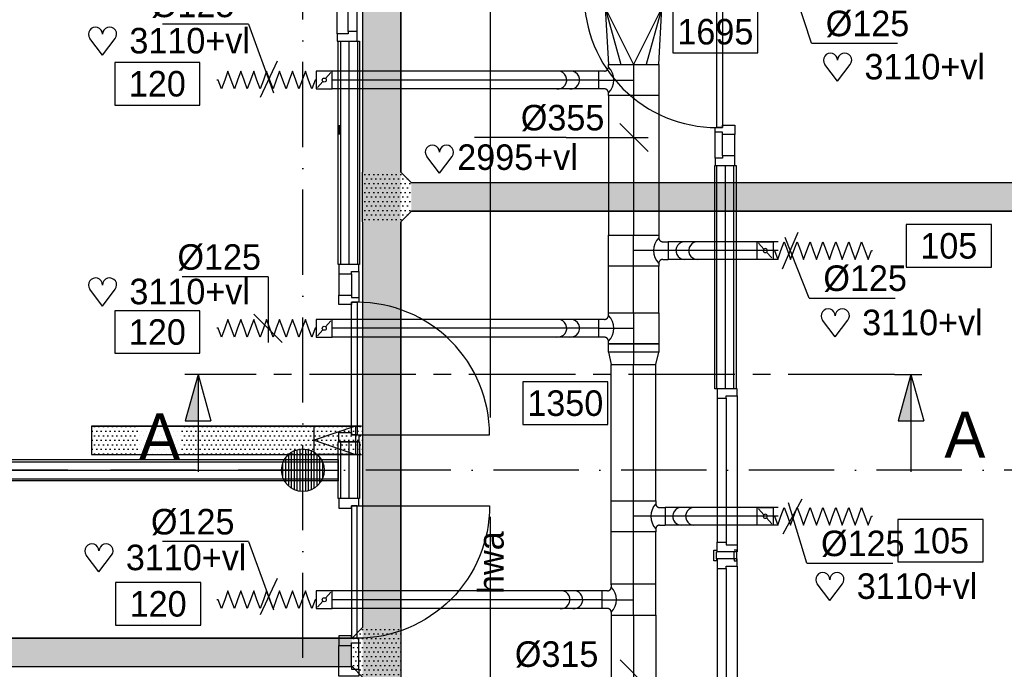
# Model space of a CAD drawing. Extents: x -1448 to 118900, y -195097 to 442500.
# Tile 7 of 103: x 21270 to 28210, y 381970 to 386548. Entities that reach past the tile are written whole.
import ezdxf
from ezdxf.enums import TextEntityAlignment as Align

# ---------------------------------------------------------------- set-up
doc = ezdxf.new("R2010")
doc.units = 0
doc.header["$LTSCALE"] = 100
for name, pattern in [('2322122', [47, 40, -7]), ('B-SL0', [100000000.0, 0, -100000000.0]), ('CENTER2', [11.25, 7.5, -1.25, 1.25, -1.25]), ('CENTER4', [5, 3.125, -0.625, 0.625, -0.625]), ('DASHDOT', [9, 6, -1.5, 0, -1.5]), ('LURETOUR', [6, 4, -2])]:
    doc.linetypes.add(name, pattern=pattern)
doc.layers.get('0').update_dxf_attribs({"linetype": 'CONTINUOUS'})
for name, color, linetype in [('AL$7----_STRAMIEN', 1, 'DASHDOT'), ('AL22----_BINNENWAND', 7, 'CONTINUOUS'), ('AL28----_KONSTRUKTIE', 3, 'CONTINUOUS'), ('AL32----_BINNENKOZ', 7, 'CONTINUOUS'), ('AL32----_DRAAIRICHTING', 1, 'CONTINUOUS'), ('ALL-----_REFLIJNEN', 8, 'CONTINUOUS'), ('ALXAA---_GEWBETON', 12, 'CONTINUOUS'), ('BOUW', 8, 'CONTINUOUS'), ('DOORSNEDE', 1, 'CONTINUOUS'), ('KABELGOOT1', 8, 'CONTINUOUS'), ('WL521---', 4, 'CONTINUOUS'), ('WL570---', 3, 'CONTINUOUS'), ('WL570---_HARTLIJN', 1, 'CONTINUOUS'), ('WL570---_RETOUR', 3, 'CONTINUOUS'), ('WM521---', 1, 'CONTINUOUS'), ('WM570---', 1, 'CONTINUOUS')]:
    doc.layers.add(name, color=color, linetype=linetype)
doc.styles.add('BURO-018', font='BUROFONT.shx', dxfattribs={"height": 180})
doc.styles.add('BURO-025', font='BUROFONT.shx', dxfattribs={"height": 250})
doc.styles.add('BURO-050', font='BUROFONT.shx', dxfattribs={"height": 500})
doc.styles.get("Standard").update_dxf_attribs({"font": 'ISOCP'})
pattern_1 = [(0, (0, 558400.235), (15.875, 31.75), [0, -31.75])]

# ---------------------------------------------------------------- blocks, each defined once
blk = doc.blocks.new('LU-1D-K-13B')
at = {"color": 0, "linetype": 'CONTINUOUS'}
for p, q in [((-0.5, 157.5), (0.5, 157.5)), ((-0.5, -157.5), (0.5, -157.5))]:
    blk.add_line(p, q, dxfattribs=at)
at = {"layer": 'WL570---_HARTLIJN', "linetype": 'CENTER2'}
blk.add_line((-0.5, 0), (0.5, 0), dxfattribs=at)
blk = doc.blocks.new('LU-1D-K-7D')
at = {"color": 0, "linetype": 'CONTINUOUS'}
for p, q in [((-0.5, 62.5), (0.5, 62.5)), ((-0.5, -62.5), (0.5, -62.5))]:
    blk.add_line(p, q, dxfattribs=at)
at = {"layer": 'WL570---_HARTLIJN', "linetype": 'CENTER2'}
blk.add_line((-0.5, 0), (0.5, 0), dxfattribs=at)
blk = doc.blocks.new('HART')
at = {"color": 1}
for q in [(-39.7, 52.4), (39.7, 52.4)]:
    blk.add_line((0, 0), q, dxfattribs=at)
for centre, start, end in [((-22.1, 65.7), 0, 217.1867), ((22.1, 65.7), 322.8133, 180)]:
    blk.add_arc(centre, 22.1, start, end, dxfattribs=at)
blk = doc.blocks.new('LU-1D-KL-7D70')
at = {"color": 0, "linetype": 'CONTINUOUS'}
for p, q in [((-56.4, 62.5), (-56.4, -62.5)), ((56.4, 62.5), (-56.4, 62.5)), ((47, 52), (9.5, 10.5)), ((56.4, -62.5), (56.4, 62.5)), ((-56.4, -62.5), (56.4, -62.5)), ((-9.5, -10.5), (-47, -52))]:
    blk.add_line(p, q, dxfattribs=at)
blk.add_circle((0, 0), 14.1, dxfattribs=at)
blk = doc.blocks.new('LU-1D-F-7D2BC')
at = {"color": 0, "linetype": 'CONTINUOUS'}
for p, q in [((-350, 0), (-341.2, 0)), ((-341.2, 0), (-318.5, 62.5)), ((-318.5, 62.5), (-295.7, 0)), ((-295.7, 0), (-273, -62.5)), ((-273, -62.5), (-250.2, 0)), ((-250.2, 0), (-227.5, 62.5)), ((-227.5, 62.5), (-204.7, 0)), ((-204.7, 0), (-182, -62.5)), ((-182, -62.5), (-159.2, 0)), ((-159.2, 0), (-136.5, 62.5)), ((-136.5, 62.5), (-113.7, 0)), ((-113.7, 0), (-91, -62.5)), ((-91, -62.5), (-68.2, 0)), ((-68.2, 0), (-45.5, 62.5)), ((-45.5, 62.5), (-22.7, 0)), ((-22.7, 0), (0, -62.5)), ((0, -62.5), (22.7, 0)), ((22.7, 0), (45.5, 62.5)), ((45.5, 62.5), (68.2, 0)), ((68.2, 0), (91, -62.5)), ((91, -62.5), (113.7, 0)), ((113.7, 0), (136.5, 62.5)), ((136.5, 62.5), (159.2, 0)), ((159.2, 0), (182, -62.5)), ((182, -62.5), (204.7, 0)), ((204.7, 0), (227.5, 62.5)), ((227.5, 62.5), (250.2, 0)), ((250.2, 0), (273, -62.5)), ((273, -62.5), (295.7, 0)), ((295.7, 0), (318.5, 62.5)), ((318.5, 62.5), (341.2, 0)), ((341.2, 0), (350, 0))]:
    blk.add_line(p, q, dxfattribs=at)
blk = doc.blocks.new('*U62', base_point=(76987.4, 25183.2))
at = {"layer": 'WM570---', "linetype": 'CONTINUOUS'}
for p, q in [((76920.7, 25058.9), (77054, 25307.4)), ((77087.2, 24852.4), (76958.5, 25278.9)), ((77087.2, 24852.4), (77693.7, 24852.4))]:
    blk.add_line(p, q, dxfattribs=at)
at = {"layer": 'WM570---', "linetype": 'CONTINUOUS', "style": 'BURO-018'}
blk.add_text('%%c125', height=180, dxfattribs=at).set_placement((77187.2, 24902.4))
blk = doc.blocks.new('LU-ORND')
at = {"color": 0, "linetype": 'CONTINUOUS'}
for p, q in [((-3, 1.5), (-3, -1.5)), ((3, 1.5), (-3, 1.5)), ((3, -1.5), (3, 1.5)), ((-3, -1.5), (3, -1.5))]:
    blk.add_line(p, q, dxfattribs=at)
blk = doc.blocks.new('*U63', base_point=(73844.3, 38488.7))
at = {"layer": 'WM570---', "linetype": 'CONTINUOUS'}
for p, q in [((73703.4, 38877), (73097, 38877)), ((73703.4, 38877), (73878.4, 38394.7)), ((73904, 38616.4), (73784.6, 38361))]:
    blk.add_line(p, q, dxfattribs=at)
at = {"layer": 'WM570---', "linetype": 'CONTINUOUS', "style": 'BURO-018'}
blk.add_text('%%c125', height=180, dxfattribs=at).set_placement((73603.4, 38927), align=Align.RIGHT)
blk = doc.blocks.new('LU-1D-T-5A-13B7D5ADADD')
at = {"color": 0, "linetype": 'CONTINUOUS'}
for p, q in [((-62.5, 182.7), (-62.5, 221.6)), ((-62.5, 221.6), (62.5, 221.6)), ((62.5, 182.7), (62.5, 221.6)), ((-87.7, 157.5), (-109.1, 157.5)), ((-109.1, 157.5), (-109.1, -157.5)), ((109.1, 157.5), (87.7, 157.5)), ((109.1, -157.5), (109.1, 157.5)), ((-109.1, -157.5), (109.1, -157.5))]:
    blk.add_line(p, q, dxfattribs=at)
at = {"color": 0, "linetype": 'CONTINUOUS', "flags": 128}
for points in [[(-87.7, 157.5, 0.02182), (-84.9, 157.6, 0.037214), (-83.3, 157.9, 0.006436), (-80, 158.7, 0.02182), (-79.1, 159, 0.02182), (-77.1, 159.9, 0.02182), (-75.1, 160.9, 0.02182), (-73.2, 162.1, 0.02182), (-71.5, 163.4, 0.02182), (-69.9, 164.9, 0.02182), (-68.4, 166.5, 0.02182), (-67.1, 168.2, 0.02182), (-65.9, 170.1, 0.02182), (-64.9, 172.1, 0.02182), (-64, 174.1, 0.02182), (-63.7, 175, 0.006436), (-62.9, 178.3, 0.037214), (-62.6, 179.9, 0.02182), (-62.5, 182.7)], [(62.5, 182.7, 0.02182), (62.6, 179.9, 0.037214), (62.9, 178.3, 0.006436), (63.7, 175, 0.02182), (64, 174.1, 0.02182), (64.9, 172.1, 0.02182), (65.9, 170.1, 0.02182), (67.1, 168.2, 0.02182), (68.4, 166.5, 0.02182), (69.9, 164.9, 0.02182), (71.5, 163.4, 0.02182), (73.2, 162.1, 0.02182), (75.1, 160.9, 0.02182), (77.1, 159.9, 0.02182), (79.1, 159, 0.02182), (80, 158.7, 0.006436), (83.3, 157.9, 0.037214), (84.9, 157.6, 0.02182), (87.7, 157.5)]]:
    blk.add_lwpolyline(points, format="xyb", dxfattribs=at)
at = {"color": 0, "linetype": 'CONTINUOUS'}
blk.add_arc((0, 245.2), 124, 225, 315, dxfattribs=at)
at = {"layer": 'WL570---_HARTLIJN', "linetype": 'CENTER4'}
for p, q in [((0, 221.6), (0, 0)), ((-109.1, 0), (109.1, 0))]:
    blk.add_line(p, q, dxfattribs=at)
blk = doc.blocks.new('LU-1D-K-163')
at = {"color": 0, "linetype": 'CONTINUOUS'}
for p, q in [((-0.5, 177.5), (0.5, 177.5)), ((-0.5, -177.5), (0.5, -177.5))]:
    blk.add_line(p, q, dxfattribs=at)
at = {"layer": 'WL570---_HARTLIJN', "linetype": 'CENTER2'}
blk.add_line((-0.5, 0), (0.5, 0), dxfattribs=at)
blk = doc.blocks.new('LU-2D-VR-190163190')
at = {"color": 0, "linetype": 'CONTINUOUS'}
for p, q in [((0, 200), (0, -200)), ((400, 177.5), (0, 200)), ((0, 200), (400, 88.75)), ((0, 200), (400, 0)), ((400, -177.5), (400, 177.5)), ((0, -200), (400, 0)), ((0, -200), (400, -88.75)), ((0, -200), (400, -177.5))]:
    blk.add_line(p, q, dxfattribs=at)
blk = doc.blocks.new('*U60', base_point=(77004, 28683.2))
at = {"layer": 'WM570---', "linetype": 'CONTINUOUS'}
for p, q in [((76940.4, 28557.3), (77067.6, 28809)), ((77120.5, 28328.5), (76972.8, 28778.2)), ((77120.5, 28328.5), (77726.9, 28328.5))]:
    blk.add_line(p, q, dxfattribs=at)
at = {"layer": 'WM570---', "linetype": 'CONTINUOUS', "style": 'BURO-018'}
blk.add_text('%%c125', height=180, dxfattribs=at).set_placement((77220.5, 28378.5))
blk = doc.blocks.new('*U61', base_point=(76970.7, 26933.2))
at = {"layer": 'WM570---', "linetype": 'CONTINUOUS'}
for p, q in [((76915, 26803.6), (77026.5, 27062.7)), ((77103.8, 26598.8), (76933.7, 27026.1)), ((77103.8, 26598.8), (77710.3, 26598.8))]:
    blk.add_line(p, q, dxfattribs=at)
at = {"layer": 'WM570---', "linetype": 'CONTINUOUS', "style": 'BURO-018'}
blk.add_text('%%c125', height=180, dxfattribs=at).set_placement((77203.8, 26648.8))
blk = doc.blocks.new('EH100001')
at = {"linetype": 'BYBLOCK'}
for p, q in [((1, 0.5, 1), (0, 0.5, 1)), ((0, -0.5, 1), (1, -0.5, 1))]:
    blk.add_line(p, q, dxfattribs=at)
blk.add_lwpolyline([(0, -0.5), (1, 0), (0, 0.5)], dxfattribs=at)
blk.add_lwpolyline([(0, -0.5), (1, 0), (0, 0.5)], dxfattribs=at)
blk.add_lwpolyline([(1, -0.5), (0, -0.5), (0, 0.5), (1, 0.5)], close=True, dxfattribs=at)
at = {"linetype": 'BYBLOCK', "invisible_edges": 15}
for points in [[(1, -0.5), (0, -0.5), (0, 0.5), (1, 0.5)], [(0, 0.5), (1, 0.5), (1, 0.5, 1), (0, 0.5, 1)], [(0, -0.5, 1), (1, -0.5, 1), (1, -0.5), (0, -0.5)]]:
    blk.add_3dface(points, dxfattribs=at)
blk = doc.blocks.new('EH100000')
at = {"linetype": 'BYBLOCK'}
for p, q in [((1, 0.5), (0, 0.5)), ((1, 0.5, 1), (0, 0.5, 1)), ((0, -0.5, 1), (1, -0.5, 1)), ((1, -0.5), (0, -0.5))]:
    blk.add_line(p, q, dxfattribs=at)
at = {"linetype": 'BYBLOCK', "invisible_edges": 15}
for points in [[(1, -0.5), (0, -0.5), (0, 0.5), (1, 0.5)], [(0, 0.5), (1, 0.5), (1, 0.5, 1), (0, 0.5, 1)], [(0, -0.5, 1), (1, -0.5, 1), (1, -0.5), (0, -0.5)]]:
    blk.add_3dface(points, dxfattribs=at)
blk = doc.blocks.new('EH100005')
blk.add_lwpolyline([(-1, -0.5), (0, -0.5), (0, 0.5), (-1, 0.5)])
blk = doc.blocks.new('KG3FEF')
at = {"linetype": 'B-SL0'}
for p, q in [((-175, 135), (-175, -135)), ((175, -135), (175, 135)), ((-100, -210), (100, -210))]:
    blk.add_line(p, q, dxfattribs=at)
at = {"linetype": 'BYBLOCK'}
for points in [[(-175, 135), (0, 135), (0, 135), (175, 135)], [(-100, -210), (-100, -210), (-175, -135), (-175, -135)], [(175, -135), (175, -135), (100, -210), (100, -210)]]:
    blk.add_lwpolyline(points, dxfattribs=at)
at = {"flags": 3}
blk.add_attdef('HULPSTUK', (0, 0), '', height=1, rotation=270, dxfattribs=at)
blk = doc.blocks.new('LU-1D-T--5A-13B7D5-Q2')
at = {"color": 0, "linetype": 'CONTINUOUS'}
for p, q in [((-109.1, -157.5), (-109.1, 157.5)), ((-109.1, 157.5), (109.1, 157.5)), ((109.1, 157.5), (109.1, -157.5)), ((-87.7, -157.5), (-109.1, -157.5)), ((-62.5, -182.7), (-62.5, -221.6)), ((62.5, -182.7), (62.5, -221.6)), ((109.1, -157.5), (87.7, -157.5)), ((62.5, -221.6), (-62.5, -221.6))]:
    blk.add_line(p, q, dxfattribs=at)
at = {"color": 0, "linetype": 'CONTINUOUS', "flags": 128}
for points in [[(-62.5, -182.7, 0.02182), (-62.6, -179.9, 0.037214), (-62.9, -178.3, 0.006436), (-63.7, -175, 0.02182), (-64, -174.1, 0.02182), (-64.9, -172.1, 0.02182), (-65.9, -170.1, 0.02182), (-67.1, -168.2, 0.02182), (-68.4, -166.5, 0.02182), (-69.9, -164.9, 0.02182), (-71.5, -163.4, 0.02182), (-73.2, -162.1, 0.02182), (-75.1, -160.9, 0.02182), (-77.1, -159.9, 0.02182), (-79.1, -159, 0.02182), (-80, -158.7, 0.006436), (-83.3, -157.9, 0.037214), (-84.9, -157.6, 0.02182), (-87.7, -157.5)], [(87.7, -157.5, 0.02182), (84.9, -157.6, 0.037214), (83.3, -157.9, 0.006436), (80, -158.7, 0.02182), (79.1, -159, 0.02182), (77.1, -159.9, 0.02182), (75.1, -160.9, 0.02182), (73.2, -162.1, 0.02182), (71.5, -163.4, 0.02182), (69.9, -164.9, 0.02182), (68.4, -166.5, 0.02182), (67.1, -168.2, 0.02182), (65.9, -170.1, 0.02182), (64.9, -172.1, 0.02182), (64, -174.1, 0.02182), (63.7, -175, 0.006436), (62.9, -178.3, 0.037214), (62.6, -179.9, 0.02182), (62.5, -182.7)]]:
    blk.add_lwpolyline(points, format="xyb", dxfattribs=at)
at = {"color": 0, "linetype": 'CONTINUOUS'}
blk.add_arc((0, -245.2), 124, 45, 135, dxfattribs=at)
at = {"layer": 'WL570---_HARTLIJN', "linetype": 'CENTER4'}
for p, q in [((-109.1, 0), (109.1, 0)), ((0, -221.6), (0, 0))]:
    blk.add_line(p, q, dxfattribs=at)
blk = doc.blocks.new('LU-1D-T--5A-1637D5-Q6')
at = {"color": 0, "linetype": 'CONTINUOUS'}
for p, q in [((-109.1, -177.5), (-109.1, 177.5)), ((-109.1, 177.5), (109.1, 177.5)), ((109.1, 177.5), (109.1, -177.5)), ((-90.9, -177.5), (-109.1, -177.5)), ((-62.5, -205.9), (-62.5, -244)), ((62.5, -205.9), (62.5, -244)), ((109.1, -177.5), (90.9, -177.5)), ((62.5, -244), (-62.5, -244))]:
    blk.add_line(p, q, dxfattribs=at)
at = {"color": 0, "linetype": 'CONTINUOUS', "flags": 128}
for points in [[(-62.5, -205.9, 0.02182), (-62.6, -202.8, 0.037214), (-62.9, -201, 0.006436), (-63.9, -197.3, 0.02182), (-64.2, -196.2, 0.02182), (-65.2, -193.9, 0.02182), (-66.3, -191.7, 0.02182), (-67.6, -189.6, 0.02182), (-69.1, -187.6, 0.02182), (-70.8, -185.8, 0.02182), (-72.6, -184.1, 0.02182), (-74.6, -182.6, 0.02182), (-76.7, -181.3, 0.02182), (-78.9, -180.2, 0.02182), (-81.2, -179.2, 0.02182), (-82.3, -178.9, 0.006436), (-86, -177.9, 0.037214), (-87.8, -177.6, 0.02182), (-90.9, -177.5)], [(90.9, -177.5, 0.02182), (87.8, -177.6, 0.037214), (86, -177.9, 0.006436), (82.3, -178.9, 0.02182), (81.2, -179.2, 0.02182), (78.9, -180.2, 0.02182), (76.7, -181.3, 0.02182), (74.6, -182.6, 0.02182), (72.6, -184.1, 0.02182), (70.8, -185.8, 0.02182), (69.1, -187.6, 0.02182), (67.6, -189.6, 0.02182), (66.3, -191.7, 0.02182), (65.2, -193.9, 0.02182), (64.2, -196.2, 0.02182), (63.9, -197.3, 0.006436), (62.9, -201, 0.037214), (62.6, -202.8, 0.02182), (62.5, -205.9)]]:
    blk.add_lwpolyline(points, format="xyb", dxfattribs=at)
at = {"color": 0, "linetype": 'CONTINUOUS'}
blk.add_arc((0, -268.4), 128.6, 45, 135, dxfattribs=at)
at = {"layer": 'WL570---_HARTLIJN', "linetype": 'CENTER4'}
for p, q in [((-109.1, 0), (109.1, 0)), ((0, -244), (0, 0))]:
    blk.add_line(p, q, dxfattribs=at)
blk = doc.blocks.new('LU-1D-VCH-16313B553C')
at = {"color": 0, "linetype": 'CONTINUOUS'}
for p, q in [((0, -177.5), (0, 177.5)), ((0, 177.5), (60, 177.5)), ((60, 177.5), (60, -177.5)), ((145.2, 157.5), (60, 177.5)), ((145.2, -157.5), (145.2, 157.5)), ((60, -177.5), (0, -177.5)), ((60, -177.5), (145.2, -157.5))]:
    blk.add_line(p, q, dxfattribs=at)
at = {"layer": 'WL570---_HARTLIJN', "linetype": 'CENTER4'}
blk.add_line((0, 0), (145.2, 0), dxfattribs=at)
blk = doc.blocks.new('LU-1D-T--5A-1637D5-Q7')
at = {"color": 0, "linetype": 'CONTINUOUS'}
for p, q in [((-109.1, -177.5), (-109.1, 177.5)), ((-109.1, 177.5), (109.1, 177.5)), ((109.1, 177.5), (109.1, -177.5)), ((-90.9, -177.5), (-109.1, -177.5)), ((-62.5, -205.9), (-62.5, -244)), ((62.5, -205.9), (62.5, -244)), ((109.1, -177.5), (90.9, -177.5)), ((62.5, -244), (-62.5, -244))]:
    blk.add_line(p, q, dxfattribs=at)
at = {"color": 0, "linetype": 'CONTINUOUS', "flags": 128}
for points in [[(-62.5, -205.9, 0.02182), (-62.6, -202.8, 0.037214), (-62.9, -201, 0.006436), (-63.9, -197.3, 0.02182), (-64.2, -196.2, 0.02182), (-65.2, -193.9, 0.02182), (-66.3, -191.7, 0.02182), (-67.6, -189.6, 0.02182), (-69.1, -187.6, 0.02182), (-70.8, -185.8, 0.02182), (-72.6, -184.1, 0.02182), (-74.6, -182.6, 0.02182), (-76.7, -181.3, 0.02182), (-78.9, -180.2, 0.02182), (-81.2, -179.2, 0.02182), (-82.3, -178.9, 0.006436), (-86, -177.9, 0.037214), (-87.8, -177.6, 0.02182), (-90.9, -177.5)], [(90.9, -177.5, 0.02182), (87.8, -177.6, 0.037214), (86, -177.9, 0.006436), (82.3, -178.9, 0.02182), (81.2, -179.2, 0.02182), (78.9, -180.2, 0.02182), (76.7, -181.3, 0.02182), (74.6, -182.6, 0.02182), (72.6, -184.1, 0.02182), (70.8, -185.8, 0.02182), (69.1, -187.6, 0.02182), (67.6, -189.6, 0.02182), (66.3, -191.7, 0.02182), (65.2, -193.9, 0.02182), (64.2, -196.2, 0.02182), (63.9, -197.3, 0.006436), (62.9, -201, 0.037214), (62.6, -202.8, 0.02182), (62.5, -205.9)]]:
    blk.add_lwpolyline(points, format="xyb", dxfattribs=at)
at = {"color": 0, "linetype": 'CONTINUOUS'}
blk.add_arc((0, -268.4), 128.6, 45, 135, dxfattribs=at)
at = {"layer": 'WL570---_HARTLIJN', "linetype": 'CENTER4'}
for p, q in [((-109.1, 0), (109.1, 0)), ((0, -244), (0, 0))]:
    blk.add_line(p, q, dxfattribs=at)
blk = doc.blocks.new('2322122-5')
at = {"layer": 'WM521---', "color": 0, "style": 'BURO-018'}
blk.add_text('hwa', height=180, rotation=90, dxfattribs=at).set_placement((24587.6, 382721.5), align=Align.MIDDLE)
blk = doc.blocks.new('*U212', base_point=(24394.5, 384435.8))
at = {"color": 0, "linetype": 'CONTINUOUS'}
for p, q in [((24394.5, 384735.8), (23788, 384735.8)), ((24394.5, 384735.8), (24394.5, 384273.3)), ((24294.8, 384473), (24494.2, 384273.6))]:
    blk.add_line(p, q, dxfattribs=at)
at = {"layer": 'WM570---', "linetype": 'CONTINUOUS', "style": 'BURO-018'}
blk.add_text('%%c125', height=180, dxfattribs=at).set_placement((24344.5, 384785.8), align=Align.RIGHT)

msp = doc.modelspace()

# ---------------------------------------------------------------- hatches: boundary and pattern name
at = {"layer": 'ALXAA---_GEWBETON'}
h = msp.add_hatch(dxfattribs=at)
h.set_pattern_fill('GEWPBET', color=8, scale=100, angle=90, style=0)
h.set_pattern_definition([(90, (23265.565, 383372.732), (-20, 6e-15), [])])
edge = h.paths.add_edge_path()
edge.add_arc((23265.6, 383372.7), 150, 0, 360)
at = {"layer": 'WM570---', "linetype": 'CONTINUOUS'}
h = msp.add_hatch(dxfattribs=at)
h.set_pattern_fill('DOTS', color=8, scale=20, style=0)
h.set_pattern_definition(pattern_1)
h.paths.add_polyline_path([(23686.1, 405067.3), (23686.1, 378730.2), (23956.1, 378730.2), (23956.1, 405067.3)])
h = msp.add_hatch(dxfattribs=at)
h.set_pattern_fill('DOTS', color=8, scale=20, style=0)
h.set_pattern_definition(pattern_1)
h.paths.add_polyline_path([(24031.1, 385398.3), (23956.1, 385473.3), (23686.1, 385473.3), (23686.1, 385298.3), (23686.1, 385123.3), (23956.1, 385123.3), (24031.1, 385198.3)])
h = msp.add_hatch(dxfattribs=at)
h.set_pattern_fill('DOTS', color=8, scale=20, style=0)
h.set_pattern_definition(pattern_1)
h.paths.add_polyline_path([(30548.1, 385198.3), (30548.1, 385398.3), (30488.1, 385398.3), (24031.1, 385398.3), (24031.1, 385198.3)])
h = msp.add_hatch(dxfattribs=at)
h.set_pattern_fill('DOTS', color=8, scale=20, style=0)
h.set_pattern_definition(pattern_1)
h.paths.add_polyline_path([(21775.1, 383683.3), (21775.1, 383483.3), (23687.1, 383483.3), (23687.1, 383683.3)])
h = msp.add_hatch(dxfattribs=at)
h.set_pattern_fill('DOTS', color=8, scale=20, style=0)
h.set_pattern_definition(pattern_1)
h.paths.add_polyline_path([(23612.1, 381989.6), (23687.1, 381914.6), (23957.1, 381914.6), (23957.1, 382089.6), (23957.1, 382264.6), (23687.1, 382264.6), (23612.1, 382189.6)])
h = msp.add_hatch(dxfattribs=at)
h.set_pattern_fill('DOTS', color=8, scale=20, style=0)
h.set_pattern_definition(pattern_1)
h.paths.add_polyline_path([(23612.1, 381989.6), (23612.1, 382189.6), (18557.1, 382189.6), (18506.1, 382189.6), (18506.1, 381989.6), (18566.1, 381989.6)])

# ---------------------------------------------------------------- linework, layer by layer
at = {"layer": 'AL$7----_STRAMIEN', "color": 1}
msp.add_line((33310.7, 383372.7), (13811.9, 383372.7), dxfattribs=at)
msp.add_lwpolyline([(23265.4, 371249), (23265.4, 439880.9)], dxfattribs=at)
at = {"layer": 'AL22----_BINNENWAND', "color": 8}
for p, q in [((23515.4, 384823.8), (23515.4, 386397.7)), ((23515.4, 386397.7), (23665.4, 386397.7)), ((23665.4, 386397.7), (23665.4, 384823.8)), ((26169.1, 383947.7), (26169.1, 385521.6)), ((26169.1, 385521.6), (26319.1, 385521.6)), ((26319.1, 385521.6), (26319.1, 383947.7)), ((23665.4, 384823.8), (23515.4, 384823.8)), ((26319.1, 383947.7), (26169.1, 383947.7)), ((23515.4, 383172.7), (23515.4, 383572.7)), ((23515.4, 383572.7), (23665.4, 383572.7)), ((23665.4, 383572.7), (23665.4, 383172.7)), ((16155.4, 383447.7), (23515.4, 383447.7)), ((23515.4, 383447.7), (23515.4, 383297.7)), ((23515.4, 383297.7), (16155.4, 383297.7)), ((23665.4, 383172.7), (23515.4, 383172.7))]:
    msp.add_line(p, q, dxfattribs=at)
at = {"layer": 'AL22----_BINNENWAND', "color": 8, "linetype": 'CONTINUOUS'}
for p, q in [((23530.4, 386397.7), (23530.4, 384823.8)), ((23530.4, 386397.7), (23530.4, 384824.8)), ((23650.4, 386397.7), (23650.4, 384823.8)), ((23650.4, 386397.7), (23650.4, 384824.8)), ((26184.1, 383947.7), (26184.1, 385521.6)), ((26304.1, 383947.7), (26304.1, 385521.6)), ((23530.4, 383572.7), (23530.4, 383172.7)), ((23650.4, 383572.7), (23650.4, 383172.7)), ((16155.4, 383432.7), (23515.4, 383432.7)), ((16155.4, 383312.7), (23515.4, 383312.7))]:
    msp.add_line(p, q, dxfattribs=at)
at = {"layer": 'AL28----_KONSTRUKTIE', "color": 8}
msp.add_circle((23265.6, 383372.7), 150, dxfattribs=at)
at = {"layer": 'AL32----_BINNENKOZ', "color": 8}
for p, q in [((23520.9, 385805.7), (23520.9, 385738.7)), ((26163.6, 382797.8), (26163.6, 382810.3)), ((26163.6, 382810.3), (26181.6, 382810.3)), ((26163.6, 382735.2), (26163.6, 382797.8)), ((26181.6, 382747.7), (26181.6, 382797.8)), ((26181.6, 382797.8), (26187.1, 382797.8)), ((26306.6, 382797.8), (26301.1, 382797.8)), ((26324.6, 382810.3), (26306.6, 382810.3)), ((26306.6, 382747.7), (26306.6, 382797.8)), ((26324.6, 382797.8), (26324.6, 382810.3)), ((26324.6, 382735.2), (26324.6, 382797.8)), ((26181.6, 382735.2), (26163.6, 382735.2)), ((26181.6, 382747.7), (26181.6, 382735.2)), ((26187.1, 382747.7), (26181.6, 382747.7)), ((26301.1, 382747.7), (26306.6, 382747.7)), ((26306.6, 382747.7), (26306.6, 382735.2)), ((26306.6, 382735.2), (26324.6, 382735.2))]:
    msp.add_line(p, q, dxfattribs=at)
for points in [[(23508.4, 386447.7), (23508.4, 387497.7)], [(23584.4, 386464.7), (23584.4, 387480.7)], [(23647.4, 386464.7), (23647.4, 387480.7)], [(23508.4, 386397.7), (23647.4, 386397.7), (23647.4, 386464.7), (23584.4, 386464.7), (23584.4, 386447.7), (23508.4, 386447.7), (23508.4, 386397.7)], [(26171.7, 385755.6), (26171.7, 385788.6), (26222.7, 385788.6), (26222.7, 385805.6), (26310.7, 385805.6), (26310.7, 385738.6), (26222.7, 385738.6), (26222.7, 385755.6), (26171.7, 385755.6), (26171.7, 385788.6)], [(26171.7, 385571.6), (26171.7, 385755.6)], [(26222.7, 385588.6), (26222.7, 385738.6)], [(26310.7, 385588.6), (26310.7, 385738.6)], [(23520.1, 384756.9), (23520.1, 384606.9)], [(23608.1, 384756.9), (23608.1, 384606.9)], [(23659.1, 384773.9), (23659.1, 384589.9)], [(23659.1, 384589.9), (23659.1, 384556.9), (23608.1, 384556.9), (23608.1, 384539.9), (23520.1, 384539.9), (23520.1, 384606.9), (23608.1, 384606.9), (23608.1, 384589.9), (23659.1, 384589.9), (23659.1, 384556.9)], [(26326.1, 383947.7), (26187.1, 383947.7), (26187.1, 383880.7), (26250.1, 383880.7), (26250.1, 383897.7), (26326.1, 383897.7), (26326.1, 383947.7)], [(26187.1, 383880.7), (26187.1, 382864.7)], [(26250.1, 383880.7), (26250.1, 382864.7)], [(26326.1, 383897.7), (26326.1, 382847.7)], [(26326.1, 382797.7), (26187.1, 382797.7), (26187.1, 382864.7), (26250.1, 382864.7), (26250.1, 382847.7), (26326.1, 382847.7), (26326.1, 382797.7)], [(26326.1, 382747.7), (26187.1, 382747.7), (26187.1, 382680.7), (26250.1, 382680.7), (26250.1, 382697.7), (26326.1, 382697.7), (26326.1, 382747.7)], [(26187.1, 382680.7), (26187.1, 381664.7)], [(26250.1, 382680.7), (26250.1, 381664.7)], [(26326.1, 382697.7), (26326.1, 381647.7)], [(23659.1, 382155.7), (23659.1, 382188.7), (23608.1, 382188.7), (23608.1, 382205.7), (23520.1, 382205.7), (23520.1, 382138.7), (23608.1, 382138.7), (23608.1, 382155.7), (23659.1, 382155.7), (23659.1, 382188.7)], [(23659.1, 381971.7), (23659.1, 382155.7)], [(23520.1, 381988.7), (23520.1, 382138.7)], [(23608.1, 381988.7), (23608.1, 382138.7)]]:
    msp.add_lwpolyline(points, dxfattribs=at)
for points in [[(26222.7, 385788.6), (26182.7, 385788.6), (26182.7, 386722.6), (26222.7, 386722.6)], [(26222.7, 385588.6), (26222.7, 385571.6), (26171.7, 385571.6), (26171.7, 385521.6), (26310.7, 385521.6), (26310.7, 385588.6)], [(23608.1, 384756.9), (23608.1, 384773.9), (23659.1, 384773.9), (23659.1, 384823.9), (23520.1, 384823.9), (23520.1, 384756.9)], [(23608.1, 384556.9), (23648.1, 384556.9), (23648.1, 383622.9), (23608.1, 383622.9)], [(23608.1, 383639.9), (23608.1, 383622.9), (23659.1, 383622.9), (23659.1, 383572.9), (23520.1, 383572.9), (23520.1, 383639.9)], [(23608.1, 383105.7), (23608.1, 383122.7), (23659.1, 383122.7), (23659.1, 383172.7), (23520.1, 383172.7), (23520.1, 383105.7)], [(23608.1, 382188.7), (23648.1, 382188.7), (23648.1, 383122.7), (23608.1, 383122.7)], [(23608.1, 381988.7), (23608.1, 381971.7), (23659.1, 381971.7), (23659.1, 381921.7), (23520.1, 381921.7), (23520.1, 381988.7)]]:
    msp.add_lwpolyline(points, close=True, dxfattribs=at)
at = {"layer": 'AL32----_DRAAIRICHTING', "color": 8}
for points in [[(26182.7, 386722.6), (25248.7, 386722.6, 0.414214), (26182.7, 385788.6, 0.414214)], [(23648.1, 383622.9), (24582.1, 383622.9, 0.414214), (23648.1, 384556.9, 0.414214)], [(23648.1, 383122.7), (24582.1, 383122.7, -0.414214), (23648.1, 382188.7, -0.414214)]]:
    msp.add_lwpolyline(points, format="xyb", dxfattribs=at)
at = {"layer": 'ALL-----_REFLIJNEN', "color": 8, "linetype": 'CONTINUOUS'}
for p, q in [((23590.4, 386397.7), (23590.4, 384824.8)), ((26244.1, 383947.7), (26244.1, 385521.6)), ((23590.4, 383569.4), (23590.4, 383172.7)), ((16155.4, 383372.7), (23515.4, 383372.7))]:
    msp.add_line(p, q, dxfattribs=at)
at = {"layer": 'DOORSNEDE', "color": 5}
for p, q in [((22624.5, 384046.8), (22432.9, 384046.8)), ((27436.4, 384046.8), (27628, 384046.8))]:
    msp.add_line(p, q, dxfattribs=at)
at = {"layer": 'DOORSNEDE', "color": 220}
for p, q in [((22527.3, 384046.8), (22437, 383721.7)), ((22527.3, 384046.8), (22527.3, 383360.5)), ((22527.3, 384046.8), (22617.6, 383721.7)), ((27552.2, 384046.8), (27462, 383721.7)), ((27552.2, 384046.8), (27552.2, 383360.5)), ((27552.2, 384046.8), (27642.5, 383721.7)), ((22437, 383721.7), (22617.6, 383721.7)), ((27462, 383721.7), (27642.5, 383721.7))]:
    msp.add_line(p, q, dxfattribs=at)
at = {"layer": 'DOORSNEDE', "color": 220, "linetype": 'CENTER2'}
msp.add_line((27436.4, 384046.8), (22624.5, 384046.8), dxfattribs=at)
at = {"layer": 'DOORSNEDE', "color": 220}
for points in [[(22437, 383721.7), (22527.3, 383721.7), (22527.3, 384046.8)], [(27462, 383721.7), (27552.2, 383721.7), (27552.2, 384046.8)]]:
    msp.add_solid(points, dxfattribs=at)
at = {"layer": 'WL521---', "linetype": '2322122'}
msp.add_line((24587.6, 379044.9), (24587.6, 391098.1), dxfattribs=at)
at = {"layer": 'WL570---'}
for centre, start, end in [((25063.7, 386123.6), 263.40948, 86.89796), ((25154.1, 386123.6), 263.40948, 86.89796), ((25957.5, 384920.6), 83.40948, 266.89796), ((26047.9, 384920.6), 83.40948, 266.89796), ((25063.7, 384373.6), 263.40948, 86.89796), ((25154.1, 384373.6), 263.40948, 86.89796), ((25935.1, 383047.7), 83.40948, 266.89796), ((26025.5, 383047.7), 83.40948, 266.89796), ((25086.1, 382460.8), 263.40948, 86.89796), ((25176.5, 382460.8), 263.40948, 86.89796)]:
    msp.add_arc(centre, 62.2, start, end, dxfattribs=at)
at = {"layer": 'WM570---', "linetype": 'CONTINUOUS'}
for p, q in [((25499.5, 385817.8), (25698.9, 385618.4)), ((25121.7, 385718.1), (24475.3, 385718.1)), ((25121.7, 385718.1), (25699.2, 385718.1)), ((25501.2, 382036.6), (25700.6, 381837.2))]:
    msp.add_line(p, q, dxfattribs=at)

# ---------------------------------------------------------------- block references
at = {"layer": 'KABELGOOT1', "zscale": 60}
for name, p, xscale, yscale, rotation in [('EH100000', (23821.1, 385473.3, 3650), 6605, 270, 89.99999999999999), ('EH100000', (23822.1, 382264.6, 2750), 2855.742240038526, 270, 90.00000000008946), ('EH100000', (23678.1, 383583.3), 1903.000000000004, 200, 180), ('EH100005', (21775.1, 383583.3), 60, 200, 180), ('EH100000', (23612.1, 382089.6, 2750), 5055.000000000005, 200, 180.0000000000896)]:
    msp.add_blockref(name, p, dxfattribs=dict(at, xscale=xscale, yscale=yscale, rotation=rotation))
at = {"layer": 'KABELGOOT1'}
for p, rotation in [((23821.1, 385298.3, 3650), 89.99999999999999), ((23822.1, 382089.6, 2750), 270.0000000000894)]:
    msp.add_blockref('KG3FEF', p, dxfattribs=dict(at, rotation=rotation))
at = {"layer": 'KABELGOOT1', "xscale": 6517.000000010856, "yscale": 200, "zscale": 60}
msp.add_blockref('EH100000', (24031.1, 385298.3, 3650), dxfattribs=at)
at = {"layer": 'KABELGOOT1', "extrusion": (0.707106, -0.000648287, 0.707107), "xscale": 410.1219330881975, "yscale": 200, "zscale": 60, "rotation": 89.99999999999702}
msp.add_blockref('EH100001', (383604.9, -16494.3, 16434.3), dxfattribs=at)
at = {"layer": 'WL570---_RETOUR', "linetype": 'LURETOUR'}
for name, p, rotation in [('LU-2D-VR-190163190', (25596.8, 386632.4), 270), ('LU-1D-F-7D2BC', (23010.3, 386123.3), 180), ('LU-1D-T--5A-1637D5-Q6', (25596.8, 386123.3), 270), ('LU-1D-T--5A-1637D5-Q7', (25596.8, 384921), 90), ('LU-1D-F-7D2BC', (23010.3, 384373.3), 180), ('LU-1D-T--5A-1637D5-Q6', (25596.8, 384373.3), 270), ('LU-1D-VCH-16313B553C', (25596.8, 384264.2), 270), ('LU-1D-T--5A-13B7D5-Q2', (25596.8, 383048), 90), ('LU-1D-T-5A-13B7D5ADADD', (25596.8, 382460.5), 90), ('LU-1D-F-7D2BC', (23010.3, 382460.5), 180)]:
    msp.add_blockref(name, p, dxfattribs=dict(at, rotation=rotation))
at = {"layer": 'WL570---_RETOUR', "linetype": 'CONTINUOUS', "rotation": 359.9999999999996}
for p in [(23416.8, 386123.3), (23416.8, 384373.3), (23416.8, 382460.5)]:
    msp.add_blockref('LU-1D-KL-7D70', p, dxfattribs=at)
at = {"layer": 'WL570---_RETOUR', "linetype": 'LURETOUR'}
for name, p, xscale, rotation in [('LU-1D-K-7D', (24413.1, 386123.3), 1879.869869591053, 180), ('LU-1D-K-163', (25596.8, 385522.1), 984.1671475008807, 270), ('LU-1D-K-7D', (26228.8, 384921), 775.9136927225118, 180.0000000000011), ('LU-1D-F-7D2BC', (26931.6, 384921), -1, 180), ('LU-1D-K-163', (25596.8, 384647.1), 329.4936524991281, 90), ('LU-1D-K-7D', (24413, 384373.3), 1879.600390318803, 180), ('LU-1D-K-13B', (25596.8, 383638.1), 961.9219916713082, 90), ('LU-1D-K-7D', (26217.6, 383048), 798.29769272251, 180.0000000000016), ('LU-1D-F-7D2BC', (26931.6, 383048), -1, 180), ('LU-1D-K-13B', (25596.8, 382752.2), 373.4468672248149, 90), ('LU-1D-K-7D', (24425.4, 382460.5), 1904.281004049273, 180), ('LU-1D-K-13B', (25596.8, 382004.3), 694.3650143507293, 270)]:
    msp.add_blockref(name, p, dxfattribs=dict(at, xscale=xscale, rotation=rotation))
at = {"layer": 'WL570---_RETOUR', "linetype": 'CONTINUOUS', "xscale": -1}
for p in [(26525.1, 384921), (26525.1, 383048)]:
    msp.add_blockref('LU-1D-KL-7D70', p, dxfattribs=at)
at = {"layer": 'WM521---'}
msp.add_blockref('2322122-5', (0, 0), dxfattribs=at)
at = {"layer": 'WM570---'}
for name, p in [('*U60', (26735, 386736.7)), ('*U63', (23024.5, 386127.9)), ('*U61', (26701.7, 384921)), ('*U212', (23020.4, 384435.8)), ('*U62', (26718.3, 383048)), ('*U63', (23024.5, 382481.8))]:
    msp.add_blockref(name, p, dxfattribs=at)
ref = msp.add_blockref('LU-ORND', (26173.3, 386463.9), dxfattribs=dict(at, xscale=100, yscale=100, zscale=100))
ref.add_attrib('LU_TEXT1', '1695', dxfattribs={"layer": '0', "color": 1, "linetype": 'CONTINUOUS', "height": 180, "style": 'BURO-018'}).set_placement((26173.3, 386463.9), align=Align.MIDDLE)
at = {"layer": 'WM570---', "xscale": 2.25, "yscale": 2.25, "zscale": 2.25}
for p in [(21853.6, 386298.4), (27034.7, 386115.3), (24228.1, 385466.9), (21853.6, 384530.4), (27018.5, 384312.3), (21828.5, 382656), (26980.6, 382453.7)]:
    msp.add_blockref('HART', p, dxfattribs=at)
at = {"layer": 'WM570---'}
ref = msp.add_blockref('LU-ORND', (22239.9, 386097.1), dxfattribs=dict(at, xscale=100, yscale=100, zscale=100))
ref.add_attrib('LU_TEXT1', '120', dxfattribs={"layer": '0', "color": 1, "linetype": 'CONTINUOUS', "height": 180, "style": 'BURO-018'}).set_placement((22239.9, 386097.1), align=Align.MIDDLE)
ref = msp.add_blockref('LU-ORND', (27819.1, 384954.6), dxfattribs=dict(at, xscale=100, yscale=100, zscale=100))
ref.add_attrib('LU_TEXT1', '105', dxfattribs={"layer": '0', "color": 1, "linetype": 'CONTINUOUS', "height": 180, "style": 'BURO-018'}).set_placement((27819.1, 384954.6), align=Align.MIDDLE)
ref = msp.add_blockref('LU-ORND', (22239.9, 384347.1), dxfattribs=dict(at, xscale=100, yscale=100, zscale=100))
ref.add_attrib('LU_TEXT1', '120', dxfattribs={"layer": '0', "color": 1, "linetype": 'CONTINUOUS', "height": 180, "style": 'BURO-018'}).set_placement((22239.9, 384347.1), align=Align.MIDDLE)
ref = msp.add_blockref('LU-ORND', (25115.5, 383845.7), dxfattribs=dict(at, xscale=100, yscale=100, zscale=100))
ref.add_attrib('LU_TEXT1', '1350', dxfattribs={"layer": '0', "color": 1, "linetype": 'CONTINUOUS', "height": 180, "style": 'BURO-018'}).set_placement((25115.5, 383845.7), align=Align.MIDDLE)
ref = msp.add_blockref('LU-ORND', (27760.4, 382876.6), dxfattribs=dict(at, xscale=100, yscale=100, zscale=100))
ref.add_attrib('LU_TEXT1', '105', dxfattribs={"layer": '0', "color": 1, "linetype": 'CONTINUOUS', "height": 180, "style": 'BURO-018'}).set_placement((27760.4, 382876.6), align=Align.MIDDLE)
ref = msp.add_blockref('LU-ORND', (22245.6, 382431.2), dxfattribs=dict(at, xscale=100, yscale=100, zscale=100))
ref.add_attrib('LU_TEXT1', '120', dxfattribs={"layer": '0', "color": 1, "linetype": 'CONTINUOUS', "height": 180, "style": 'BURO-018'}).set_placement((22245.6, 382431.2), align=Align.MIDDLE)

# ---------------------------------------------------------------- texts
at = {"layer": 'BOUW', "style": 'BURO-025'}
msp.add_text('lok. mach.schrijven/kantoorpr.', height=250, dxfattribs=at).set_placement((16728.5, 382326))
at = {"layer": 'DOORSNEDE', "color": 2, "style": 'BURO-050'}
for p in [(22111.2, 383448), (27787.4, 383460.4)]:
    msp.add_text('A', height=325, dxfattribs=at).set_placement(p)
at = {"layer": 'WM570---', "color": 1, "style": 'BURO-018'}
for s, p in [('3110+vl', (22043, 386310.6)), ('3110+vl', (27224.1, 386127.6)), ('2995+vl', (24353.8, 385489.5)), ('3110+vl', (22043, 384542.6)), ('3110+vl', (27207.9, 384324.5)), ('3110+vl', (22017.9, 382668.2)), ('3110+vl', (27170, 382466))]:
    msp.add_text(s, height=180, dxfattribs=at).set_placement(p)
at = {"layer": 'WM570---', "linetype": 'CONTINUOUS', "style": 'BURO-018'}
for s, p in [('%%c355', (25390.8, 385768.1)), ('%%c315', (25348.9, 381986.9))]:
    msp.add_text(s, height=180, dxfattribs=at).set_placement(p, align=Align.RIGHT)

doc.saveas('drawing.dxf')
